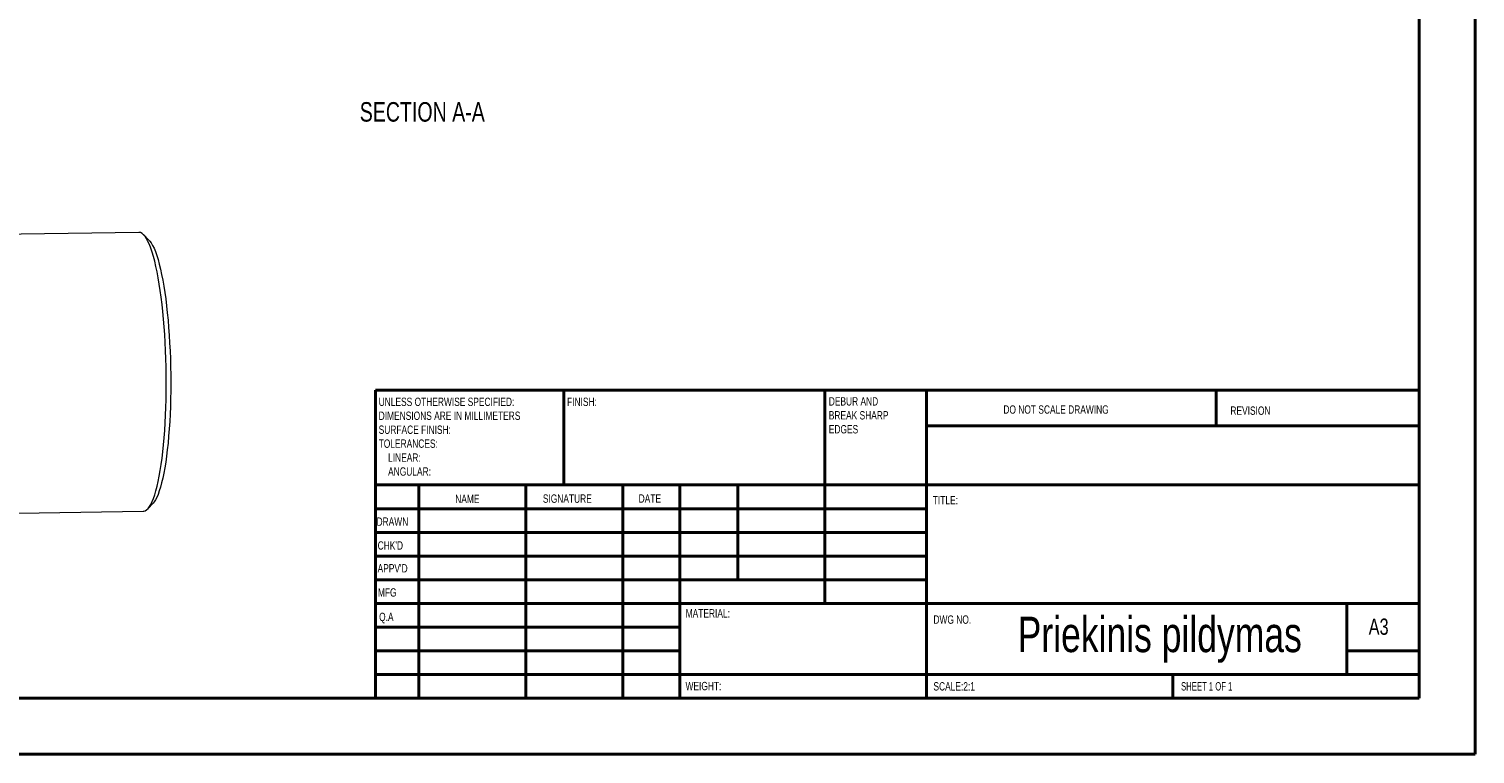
# Model space of a CAD drawing. Header units: millimetres. Extents: x 0 to 420, y 0 to 297.
# Tile 2 of 3: x 161 to 420, y 0 to 130. Entities that reach past the tile are written whole.
import ezdxf

# ---------------------------------------------------------------- set-up
doc = ezdxf.new("R2010")
doc.units = ezdxf.units.MM
doc.styles.add('SLDTEXTSTYLE0', font='TXT', dxfattribs={"width": 0.75})
doc.styles.add('SLDTEXTSTYLE1', font='TXT', dxfattribs={"width": 0.6875})

# ---------------------------------------------------------------- blocks, each defined once
blk = doc.blocks.new('SW_NOTE_0')
at = {"color": 0, "linetype": 'Continuous', "lineweight": 0, "char_height": 1.5, "attachment_point": 1, "style": 'SLDTEXTSTYLE0'}
for s, insert in [('DEBUR AND', (0, 1.93)), ('BREAK SHARP', (0, -0.57)), ('EDGES', (0, -3.07))]:
    blk.add_mtext(s, dxfattribs=dict(at, insert=insert))
blk = doc.blocks.new('SW_NOTE_1')
at = {"color": 0, "linetype": 'Continuous', "lineweight": 0, "char_height": 1.5, "attachment_point": 1, "style": 'SLDTEXTSTYLE0'}
for s, insert in [('UNLESS OTHERWISE SPECIFIED:', (0, 1.93)), ('DIMENSIONS ARE IN MILLIMETERS', (0, -0.57)), ('SURFACE FINISH:', (0, -3.07)), ('TOLERANCES:', (0, -5.57)), ('LINEAR:', (1.69, -8.07)), ('ANGULAR:', (1.69, -10.57))]:
    blk.add_mtext(s, dxfattribs=dict(at, insert=insert))

msp = doc.modelspace()

# ---------------------------------------------------------------- linework, layer by layer
at = {"color": 7, "linetype": 'Continuous', "lineweight": 40}
for p, q in [((420.079, 0.215), (420.079, 297.215)), ((410.079, 287.215), (410.079, 10.215)), ((222.879, 65.465), (410.079, 65.465)), ((222.879, 65.465), (222.879, 10.215)), ((256.679, 48.465), (256.679, 65.465)), ((303.479, 65.465), (303.479, 27.215)), ((321.679, 65.465), (321.679, 10.215)), ((373.679, 59.09), (373.679, 65.465)), ((410.079, 59.09), (321.679, 59.09)), ((410.079, 48.465), (222.879, 48.465)), ((230.679, 48.465), (230.679, 10.215)), ((249.87, 48.465), (249.87, 10.215)), ((267.278, 48.465), (267.278, 10.215)), ((277.479, 10.215), (277.479, 48.465)), ((287.879, 31.465), (287.879, 48.465)), ((321.679, 44.215), (222.879, 44.215)), ((321.679, 39.965), (222.879, 39.965)), ((321.679, 35.715), (222.879, 35.715)), ((321.679, 31.465), (222.879, 31.465)), ((277.479, 27.215), (222.879, 27.215)), ((277.479, 27.215), (410.079, 27.215)), ((397.079, 14.465), (397.079, 27.215)), ((277.479, 22.965), (222.879, 22.965)), ((277.479, 18.715), (222.879, 18.715)), ((410.079, 18.715), (397.079, 18.715)), ((222.879, 14.465), (410.079, 14.465)), ((365.879, 10.215), (365.879, 14.465)), ((25.079, 10.215), (410.079, 10.215)), ((0.079, 0.215), (420.079, 0.215))]:
    msp.add_line(p, q, dxfattribs=at)
at = {"color": 7, "linetype": 'Continuous', "lineweight": 15}
for p, q in [((180.47, 93.771), (148.998, 93.275)), ((182.268, 92.393), (181.302, 93.361)), ((182.076, 44.213), (183.011, 45.211)), ((149.785, 43.282), (181.258, 43.777))]:
    msp.add_line(p, q, dxfattribs=at)
at = {"color": 7, "linetype": 'Continuous', "lineweight": 15, "flags": 128}
for points in [[(185.376, 68.175), (185.352, 69.643), (185.313, 71.107), (185.258, 72.564), (185.188, 74.007), (185.104, 75.433), (185.004, 76.835), (184.891, 78.21), (184.763, 79.552), (184.623, 80.857), (184.469, 82.121), (184.303, 83.338), (184.124, 84.505), (183.935, 85.618), (183.735, 86.673), (183.525, 87.667), (183.306, 88.595), (183.079, 89.454), (182.844, 90.243), (182.602, 90.957), (182.354, 91.595), (182.101, 92.155), (181.844, 92.633), (181.583, 93.03), (181.32, 93.343), (181.055, 93.571), (180.79, 93.713), (180.525, 93.77), (180.47, 93.771)], [(182.268, 92.393), (182.428, 92.217), (182.684, 91.864), (182.937, 91.428), (183.186, 90.911), (183.431, 90.316), (183.669, 89.643), (183.902, 88.895), (184.126, 88.076), (184.343, 87.187), (184.551, 86.233), (184.749, 85.216), (184.937, 84.141), (185.114, 83.01), (185.279, 81.829), (185.431, 80.6), (185.571, 79.33), (185.698, 78.022), (185.811, 76.681), (185.909, 75.311), (185.993, 73.919), (186.062, 72.507), (186.116, 71.083), (186.155, 69.65), (186.179, 68.215)], [(181.258, 43.777), (181.335, 43.782), (181.598, 43.855), (181.859, 44.013), (182.116, 44.257), (182.368, 44.585), (182.616, 44.997), (182.857, 45.491), (183.092, 46.064), (183.319, 46.717), (183.538, 47.445), (183.747, 48.247), (183.946, 49.119), (184.135, 50.059), (184.312, 51.064), (184.478, 52.13), (184.631, 53.253), (184.771, 54.43), (184.898, 55.656), (185.01, 56.928), (185.109, 58.24), (185.193, 59.588), (185.262, 60.968), (185.315, 62.376), (185.354, 63.805), (185.377, 65.251), (185.384, 66.709), (185.376, 68.175)], [(186.179, 68.215), (186.187, 66.781), (186.179, 65.354), (186.156, 63.94), (186.117, 62.543), (186.064, 61.169), (185.995, 59.822), (185.911, 58.507), (185.812, 57.228), (185.7, 55.991), (185.574, 54.8), (185.434, 53.659), (185.282, 52.572), (185.117, 51.544), (184.94, 50.577), (184.753, 49.675), (184.555, 48.841), (184.347, 48.079), (184.131, 47.391), (183.906, 46.78), (183.674, 46.248), (183.435, 45.796), (183.191, 45.426), (183.011, 45.211)]]:
    msp.add_lwpolyline(points, dxfattribs=at)

# ---------------------------------------------------------------- block references
at = {"color": 7, "linetype": 'Continuous', "lineweight": 0}
for name, p in [('SW_NOTE_1', (223.473, 62.202)), ('SW_NOTE_0', (304.188, 62.284))]:
    msp.add_blockref(name, p, dxfattribs=at)

# ---------------------------------------------------------------- texts
for s, insert, char_height, attachment_point, style in [('SECTION A-A', (231.291, 117.122), 3.5, 2, 'SLDTEXTSTYLE0'), ('FINISH:', (257.25, 64.134), 1.5, 1, 'SLDTEXTSTYLE0'), ('DO NOT SCALE DRAWING', (335.493, 62.748), 1.5, 1, 'SLDTEXTSTYLE0'), ('REVISION', (376.206, 62.55), 1.5, 1, 'SLDTEXTSTYLE0'), ('NAME', (237.201, 46.716), 1.5, 1, 'SLDTEXTSTYLE0'), ('SIGNATURE', (252.912, 46.777), 1.5, 1, 'SLDTEXTSTYLE0'), ('DATE', (270.094, 46.791), 1.5, 1, 'SLDTEXTSTYLE0'), ('TITLE:', (322.835, 46.493), 1.5, 1, 'SLDTEXTSTYLE0'), ('DRAWN', (223.091, 42.644), 1.5, 1, 'SLDTEXTSTYLE0'), ("CHK'D", (223.289, 38.369), 1.5, 1, 'SLDTEXTSTYLE0'), ("APPV'D", (223.281, 34.279), 1.5, 1, 'SLDTEXTSTYLE0'), ('MFG', (223.334, 29.948), 1.5, 1, 'SLDTEXTSTYLE0'), ('MATERIAL:', (278.525, 26.201), 1.5, 1, 'SLDTEXTSTYLE0'), ('Q.A', (223.548, 25.564), 1.5, 1, 'SLDTEXTSTYLE0'), ('DWG NO.', (322.953, 25.083), 1.5, 1, 'SLDTEXTSTYLE0'), ('Priekinis pildymas', (363.532, 24.847), 6.35, 2, 'SLDTEXTSTYLE0'), ('A3', (401, 24.515), 2.9104, 1, 'SLDTEXTSTYLE0'), ('WEIGHT:', (278.497, 13.164), 1.4986, 1, 'SLDTEXTSTYLE0'), ('SCALE:2:1', (322.953, 13.115), 1.5, 1, 'SLDTEXTSTYLE0'), ('SHEET 1 OF 1', (367.357, 13.115), 1.5, 1, 'SLDTEXTSTYLE1')]:
    msp.add_mtext(s, dxfattribs=dict(at, insert=insert, char_height=char_height, attachment_point=attachment_point, style=style))

doc.saveas('drawing.dxf')
